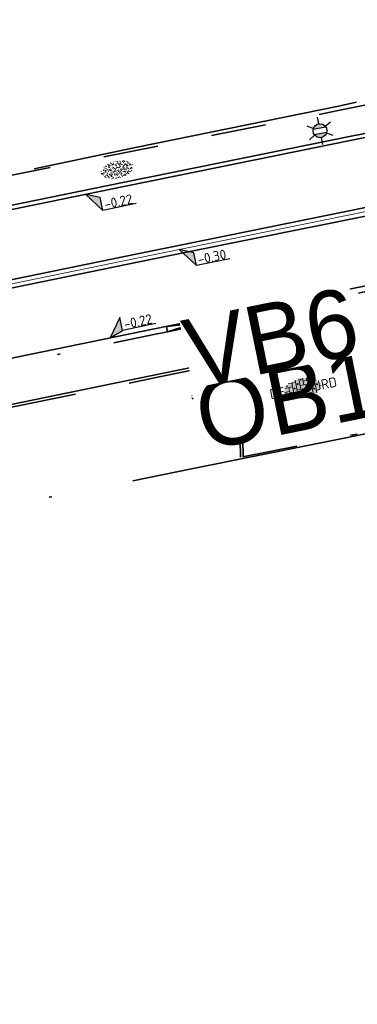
# Model space of a CAD drawing. Header units: metres. Extents: x 0 to 269924, y 0 to 933292.
# Tile 191 of 247: x 135093 to 135106, y 466651 to 466687. Entities that reach past the tile are written whole.
import ezdxf
from ezdxf import colors
from ezdxf.entities.mleader import LeaderData, LeaderLine
from ezdxf.enums import TextEntityAlignment as Align
from ezdxf.math import Vec2, Vec3

# ---------------------------------------------------------------- set-up
doc = ezdxf.new("R2018")
doc.units = ezdxf.units.M
for name, pattern in [('VH-GELEIDEBAND', [6, 2, -2, 0, -2]), ('VH-OPSLUITBAND_100X200', [16, 8, -2, 4, -2]), ('VH-OPSLUITBAND_150X250', [24, 16, -2, 4, -2]), ('XX-HIDDEN', [4, 2, -2]), ('XX-PROJECTGRENS', [18, 12, -3, 0, -3])]:
    doc.linetypes.add(name, pattern=pattern)
doc.layers.add('N-WE-GR-GRAS-S', color=7, linetype='Continuous', lineweight=18, true_color=0x00a500)
for name, color, linetype, lineweight in [('N-WE-IE-MEUBILAIR_WEGMEUBILAIR_LICHTMAST-S', 7, 'Continuous', 25), ('N-WE-KG-GRENS_PROJECT-G', 7, 'XX-PROJECTGRENS', 35), ('N-WE-VH-GOOT_STRAATBAKSTEEN-G', 170, 'Continuous', 35), ('N-WE-VH-KANTOPSLUITING-T18', 10, 'Continuous', 18), ('N-WE-VH-KANTOPSLUITING_GELEIDEBAND_50 200_250-G', 20, 'VH-GELEIDEBAND', 35), ('N-WE-VH-KANTOPSLUITING_OPSLUITBAND_100X200-G', 150, 'VH-OPSLUITBAND_100X200', 35), ('N-WE-VH-KANTOPSLUITING_OPSLUITBAND_150X250-G', 150, 'VH-OPSLUITBAND_150X250', 35), ('N-WE-VH-KANTOPSLUITING_VERLOOPBAND_GB_MV-T18', 10, 'Continuous', 18), ('N-WE-VH-KANTOPSLUITING_VOORKANTBAND-G', 50, 'Continuous', 35), ('N-WE-VH-MATERIAALGRENS-G', 7, 'XX-HIDDEN', 35), ('N-WE-VH-VERHARDING-T18', 10, 'Continuous', 18), ('N-WE-VH-VERHARDING_ASFALT-S', 7, 'Continuous', 18), ('N-WE-VH-VERHARDING_STRAATBAKSTEEN-S', 7, 'Continuous', 18), ('X-XX-AL-HOOGTELABEL-S', 7, 'Continuous', 25)]:
    doc.layers.add(name, color=color, linetype=linetype, lineweight=lineweight)
doc.layers.add('X-XX-AL-HULPLIJN-G', color=30, linetype='Continuous', lineweight=18, plot=False)
doc.styles.add('NLCS-ISO', font='NLCS-ISO.ttf')
doc.styles.add('NLCS-ISO-M200-T18', font='NLCS-ISO.ttf', dxfattribs={"height": 0.36})
doc.styles.get("Standard").update_dxf_attribs({"font": 'romand.shx'})

# ---------------------------------------------------------------- blocks, each defined once
blk = doc.blocks.new('*U114')
for p, q in [((2.49, -1.03), (0, 0)), ((0, 0), (2.56, -3.43)), ((2.56, -3.43), (2.49, -1.03)), ((8.76, -3.25), (2.56, -3.43))]:
    blk.add_line(p, q)
blk.add_solid([(2.49, -1.03), (0, 0), (2.56, -3.43)])
at = {"style": 'NLCS-ISO'}
blk.add_attdef('...', text='', height=1.8, rotation=1.7023, dxfattribs=at).set_placement((5.68, -3.76), align=Align.BOTTOM_CENTER)
blk = doc.blocks.new('*U115')
at = {"layer": 'X-XX-AL-HOOGTELABEL-S', "xscale": 0.2000000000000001, "yscale": 0.2000000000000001, "zscale": 0.2000000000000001, "rotation": 358.2976530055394}
blk.add_blockref('*U114', (0, 0), dxfattribs=at).add_auto_attribs({'...': '-0.30'})
blk = doc.blocks.new('*U116')
at = {"layer": 'N-WE-VH-VERHARDING_ASFALT-S', "color": 0, "linetype": 'ByBlock', "lineweight": -2, "transparency": 16777216, "rotation": 11.53676237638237}
blk.add_blockref('*U115', (135099.022, 466678.434), dxfattribs=at)
blk = doc.blocks.new('*U95')
for p, q in [((2.5, -1.02), (0, 0)), ((0, 0), (2.58, -3.42)), ((2.58, -3.42), (2.5, -1.02)), ((8.78, -3.2), (2.58, -3.42))]:
    blk.add_line(p, q)
blk.add_solid([(2.5, -1.02), (0, 0), (2.58, -3.42)])
at = {"style": 'NLCS-ISO'}
blk.add_attdef('...', text='', height=1.8, rotation=1.9991, dxfattribs=at).set_placement((5.7, -3.73), align=Align.BOTTOM_CENTER)
blk = doc.blocks.new('*U96')
for p, q in [((2.39, 3.35), (0, 0)), ((2.44, 0.95), (2.39, 3.35)), ((0, 0), (2.44, 0.95)), ((8.64, 1.08), (2.44, 0.95))]:
    blk.add_line(p, q)
blk.add_solid([(2.39, 3.35), (0, 0), (2.44, 0.95)])
at = {"style": 'NLCS-ISO'}
blk.add_attdef('...', text='', height=1.8, rotation=1.1798, dxfattribs=at).set_placement((5.55, 0.59), align=Align.BOTTOM_CENTER)
blk = doc.blocks.new('*U541')
at = {"lineweight": 30, "flags": 106}
blk.add_attdef('OB', text='', height=0.36, dxfattribs=at).set_placement((0, 0.1), align=Align.BOTTOM_CENTER)
blk = doc.blocks.new('N-SIE-WEG_LICHTMAST-SO')
h = blk.add_hatch(color=256)
h.paths.add_polyline_path([(1.16, 0.5, 0.658505), (-1.16, 0.5)])
h.paths.add_polyline_path([(-1.16, -0.5, 0.658505), (1.16, -0.5)])
at = {"flags": 128}
for points in [[(0, 1.27), (0, 2.53)], [(-2.19, 1.27), (-1.1, 0.63)], [(-1.16, 0.5), (1.16, 0.5)], [(1.1, 0.63), (2.19, 1.27)], [(-2.19, -1.27), (-1.1, -0.63)], [(-1.16, -0.5), (1.16, -0.5)], [(0, -1.27), (0, -2.53)], [(2.19, -1.27), (1.1, -0.63)]]:
    blk.add_lwpolyline(points, dxfattribs=at)
at = {"ltscale": 0.5}
blk.add_circle((0, 0), 1.27, dxfattribs=at)
at = {"style": 'NLCS-ISO'}
blk.add_attdef('TYPE', text='', height=1.8, dxfattribs=at).set_placement((0, 2.53), align=Align.BOTTOM_CENTER)
blk = doc.blocks.new('SVH-SBS_DIKFORMAAT_ELLEBOOG_KL-SO')
h = blk.add_hatch(color=254)
edge = h.paths.add_edge_path()
edge.add_ellipse((1.09, 0.12), major_axis=(3.39, 0), ratio=0.533267, start_angle=0, end_angle=360)
for p, q in [((0, 1.84), (0, -0.69)), ((0.69, 1.92), (0.69, 0)), ((1.38, 1.93), (1.38, 0.69)), ((2.07, 1.86), (2.07, 1.38)), ((-2.3, 0), (-1.38, 0)), ((-2.13, 0.69), (-0.69, 0.69)), ((-1.38, 0.69), (-1.38, -1.12)), ((-1.35, 1.38), (0, 1.38)), ((-0.69, 1.38), (-0.69, -1.38)), ((0, 0), (2.76, 0)), ((0.69, 0.69), (3.45, 0.69)), ((1.38, 1.38), (3.54, 1.38)), ((2.76, 0.69), (2.76, -1.45)), ((3.45, 1.38), (3.45, -1.18)), ((4.14, 0.92), (4.14, -0.67)), ((4.14, 0), (4.48, 0)), ((-2.07, 0), (-2.07, -0.54)), ((-0.8, -1.38), (1.38, -1.38)), ((-0.69, -0.69), (2.07, -0.69)), ((0.69, -1.38), (0.69, -1.67)), ((1.38, -0.69), (1.38, -1.68)), ((2.07, 0), (2.07, -1.61)), ((2.76, -1.38), (2.98, -1.38)), ((3.45, -0.69), (4.12, -0.69))]:
    blk.add_line(p, q)
for centre in [(1.03, 1.72), (-0.35, 0.34), (0.34, 1.03), (1.72, 0.34), (2.41, 1.03), (3.79, 0.34), (-1.04, -0.35), (0.34, -1.04), (1.03, -0.35), (2.41, -1.04), (3.11, -0.35)]:
    blk.add_circle(centre, 0.0881)
for centre, start, end in [((-1.73, 1.03), 158.9124, 101.1902), ((1.72, -1.73), 59.0911, 132.3433)]:
    blk.add_arc(centre, 0.0881, start, end)
at = {"style": 'NLCS-ISO'}
blk.add_attdef('FORMAAT', text='', height=1.8, dxfattribs=at).set_placement((-2.3, 0.12), align=Align.MIDDLE_RIGHT)
blk.add_attdef('KLEUR', text='', height=1.8, dxfattribs=at).set_placement((4.49, 0.12), align=Align.MIDDLE_LEFT)
at = {"style": 'NLCS-ISO', "flags": 1}
blk.add_attdef('FUNCTIE', text='', height=1.8, dxfattribs=at).set_placement((0.12, -3.58), align=Align.MIDDLE_CENTER)
blk = doc.blocks.new('SGR-GRAS_01-SO')
at = {"ltscale": 0.1}
for p, q in [((-1.96, -0.07), (-1.98, 0)), ((-1.93, 0.19), (-1.93, 0.24)), ((-1.89, 0.24), (-1.92, 0.25)), ((-1.67, 0.02), (-1.6, 0.04)), ((-1.6, 0.24), (-1.65, 0.29)), ((-1.53, 0.32), (-1.6, 0.35)), ((-1.45, 0.64), (-1.52, 0.66)), ((-1.52, 0.19), (-1.44, 0.19)), ((-1.47, 0.58), (-1.48, 0.65)), ((-1.43, 0.48), (-1.35, 0.5)), ((-1.36, 0.21), (-1.43, 0.23)), ((-1.42, 0.13), (-1.36, 0.17)), ((-1.38, 0.11), (-1.32, 0.16)), ((-1.37, 0.01), (-1.38, 0.08)), ((-1.33, 0.11), (-1.33, 0.19)), ((-1.3, 0.76), (-1.32, 0.77)), ((-1.28, 0.68), (-1.28, 0.76)), ((-1.17, 0.39), (-1.23, 0.43)), ((-1.17, 0.24), (-1.22, 0.29)), ((-1.15, 0.65), (-1.21, 0.7)), ((-1.11, 0.17), (-1.04, 0.19)), ((-1.03, 0.03), (-1.1, 0.07)), ((-0.94, 0.84), (-1, 0.88)), ((-0.97, 0.51), (-0.92, 0.57)), ((-0.89, 0.5), (-0.97, 0.52)), ((-0.94, 0.19), (-0.87, 0.19)), ((-0.92, 0.42), (-0.86, 0.46)), ((-0.89, 0.81), (-0.82, 0.81)), ((-0.87, 0.66), (-0.89, 0.73)), ((-0.8, 0.06), (-0.88, 0.08)), ((-0.87, 0.62), (-0.8, 0.64)), ((-0.8, 0.47), (-0.87, 0.51)), ((-0.75, 0.24), (-0.8, 0.29)), ((-0.77, 0.09), (-0.79, 0.16)), ((-0.73, 0.65), (-0.78, 0.7)), ((-0.74, 0.03), (-0.73, 0.11)), ((-0.67, 0.11), (-0.73, 0.14)), ((-0.69, 0.61), (-0.68, 0.68)), ((-0.58, 0.92), (-0.64, 0.96)), ((-0.56, 0.92), (-0.51, 0.97)), ((-0.56, 0.32), (-0.48, 0.34)), ((-0.44, 0.55), (-0.51, 0.59)), ((-0.43, 0.78), (-0.5, 0.8)), ((-0.42, 0.71), (-0.36, 0.74)), ((-0.34, 0.35), (-0.41, 0.37)), ((-0.32, 0.24), (-0.38, 0.29)), ((-0.31, 0.19), (-0.37, 0.22)), ((-0.37, 0.19), (-0.29, 0.19)), ((-0.31, 0.65), (-0.36, 0.7)), ((-0.32, 0.81), (-0.24, 0.81)), ((-0.32, 0.77), (-0.24, 0.79)), ((-0.28, 0.73), (-0.29, 0.81)), ((-0.21, 1), (-0.27, 1.03)), ((-0.24, 0.02), (-0.17, 0.04)), ((-0.18, 0.17), (-0.19, 0.24)), ((-0.08, 0.63), (-0.14, 0.67)), ((-0.14, -0.04), (-0.14, 0.03)), ((-0.09, 0.53), (-0.09, 0.6)), ((-0.08, 0.16), (-0.03, 0.21)), ((-0.07, 0.19), (0, 0.23)), ((0.06, 0.27), (-0.01, 0.3)), ((0, 0.47), (0.07, 0.49)), ((0.1, 0.24), (0.05, 0.29)), ((0.13, 0.64), (0.06, 0.66)), ((0.07, 0.99), (0.14, 1.03)), ((0.12, 0.65), (0.07, 0.7)), ((0.22, 0.2), (0.15, 0.22)), ((0.21, 0.19), (0.28, 0.19)), ((0.29, 0.71), (0.22, 0.75)), ((0.24, 0.92), (0.31, 0.94)), ((0.26, 0.81), (0.33, 0.81)), ((0.32, 0.81), (0.3, 0.89)), ((0.31, 0.17), (0.39, 0.19)), ((0.32, 0.57), (0.38, 0.62)), ((0.42, 0.34), (0.36, 0.38)), ((0.42, 0.25), (0.4, 0.32)), ((0.43, 0.48), (0.49, 0.51)), ((0.53, 0.24), (0.47, 0.29)), ((0.54, 0.65), (0.49, 0.7)), ((0.56, -0.02), (0.49, 0.02)), ((0.5, 0.45), (0.51, 0.53)), ((0.59, 0.93), (0.52, 0.94)), ((0.55, 0.62), (0.63, 0.64)), ((0.65, 0.79), (0.58, 0.83)), ((0.68, 0.49), (0.61, 0.51)), ((0.77, 0.05), (0.7, 0.07)), ((0.78, 0.42), (0.72, 0.46)), ((0.78, 0.19), (0.86, 0.19)), ((0.83, 0.81), (0.91, 0.81)), ((0.92, 0.06), (0.85, 0.09)), ((0.87, 0.31), (0.94, 0.33)), ((0.95, 0.24), (0.9, 0.29)), ((0.91, 0.89), (0.91, 0.92)), ((0.97, 0.65), (0.91, 0.7)), ((0.93, 0.76), (0.99, 0.8)), ((1.01, 0.87), (0.95, 0.91)), ((1.01, 0.33), (1, 0.4)), ((1.15, 0.78), (1.08, 0.8)), ((1.15, 0.5), (1.08, 0.54)), ((1.1, 0.38), (1.1, 0.45)), ((1.11, 0.77), (1.18, 0.79)), ((1.24, 0.34), (1.17, 0.36)), ((1.18, 0.01), (1.26, 0.03)), ((1.21, 0.21), (1.26, 0.26)), ((1.28, 0.14), (1.22, 0.17)), ((1.28, 0.25), (1.35, 0.29)), ((1.37, 0.24), (1.32, 0.29)), ((1.39, 0.65), (1.34, 0.7)), ((1.36, 0.19), (1.43, 0.19)), ((1.42, 0.46), (1.5, 0.48)), ((1.51, 0.58), (1.44, 0.62)), ((1.64, 0.21), (1.58, 0.25)), ((1.61, 0.41), (1.59, 0.48)), ((1.69, 0.3), (1.7, 0.37)), ((1.79, 0.19), (1.72, 0.21)), ((1.74, 0.16), (1.81, 0.18)), ((1.8, 0.24), (1.75, 0.29)), ((1.93, 0.19), (1.95, 0.19)), ((-1.92, -0.16), (-1.85, -0.12)), ((-1.82, -0.08), (-1.9, -0.06)), ((-1.76, -0.13), (-1.82, -0.09)), ((-1.78, -0.3), (-1.73, -0.25)), ((-1.62, -0.5), (-1.69, -0.46)), ((-1.63, -0.57), (-1.68, -0.52)), ((-1.61, -0.17), (-1.67, -0.11)), ((-1.57, -0.44), (-1.49, -0.44)), ((-1.54, -0.66), (-1.5, -0.64)), ((-1.4, -0.05), (-1.46, -0.01)), ((-1.38, -0.46), (-1.38, -0.39)), ((-1.35, -0.28), (-1.28, -0.26)), ((-1.27, -0.23), (-1.34, -0.21)), ((-1.26, -0.42), (-1.33, -0.38)), ((-1.27, -0.56), (-1.28, -0.48)), ((-1.21, -0.57), (-1.26, -0.52)), ((-1.18, -0.67), (-1.25, -0.65)), ((-1.19, -0.17), (-1.24, -0.11)), ((-1.13, -0.78), (-1.19, -0.75)), ((-1.06, -0.39), (-1, -0.35)), ((-1.04, -0.58), (-0.97, -0.57)), ((-0.99, -0.44), (-0.92, -0.44)), ((-0.9, -0.34), (-0.96, -0.3)), ((-0.9, -0.65), (-0.84, -0.6)), ((-0.84, -0.94), (-0.85, -0.93)), ((-0.78, -0.57), (-0.84, -0.52)), ((-0.76, -0.7), (-0.83, -0.67)), ((-0.76, -0.17), (-0.82, -0.11)), ((-0.8, -0.13), (-0.73, -0.11)), ((-0.71, -0.38), (-0.79, -0.36)), ((-0.79, -0.54), (-0.78, -0.46)), ((-0.72, -0.89), (-0.65, -0.87)), ((-0.71, -0.9), (-0.64, -0.86)), ((-0.62, -0.82), (-0.7, -0.8)), ((-0.67, -0.48), (-0.69, -0.4)), ((-0.53, -0.26), (-0.6, -0.22)), ((-0.58, -0.99), (-0.59, -0.97)), ((-0.57, -0.1), (-0.5, -0.06)), ((-0.49, -0.25), (-0.44, -0.19)), ((-0.48, -0.44), (-0.41, -0.42)), ((-0.4, -0.63), (-0.46, -0.59)), ((-0.38, -0.98), (-0.43, -0.93)), ((-0.42, -0.44), (-0.34, -0.44)), ((-0.36, -0.57), (-0.41, -0.52)), ((-0.34, -0.17), (-0.39, -0.11)), ((-0.26, -0.99), (-0.33, -0.95)), ((-0.25, -0.09), (-0.32, -0.07)), ((-0.17, -0.18), (-0.24, -0.14)), ((-0.16, -0.53), (-0.23, -0.51)), ((-0.21, -0.61), (-0.15, -0.58)), ((-0.19, -0.62), (-0.19, -0.54)), ((-0.17, -0.74), (-0.1, -0.72)), ((-0.07, -0.97), (-0.14, -0.95)), ((-0.04, -0.55), (-0.1, -0.51)), ((-0.08, -0.4), (-0.09, -0.32)), ((-0.01, -1.01), (0.04, -0.95)), ((0.05, -0.98), (0, -0.93)), ((0.07, -0.57), (0.01, -0.52)), ((0.02, -0.96), (0.01, -0.89)), ((0.08, -0.17), (0.03, -0.11)), ((0.1, -0.91), (0.03, -0.88)), ((0.07, -0.29), (0.14, -0.27)), ((0.19, -0.1), (0.13, -0.06)), ((0.16, -0.44), (0.23, -0.44)), ((0.17, -1.04), (0.22, -1.02)), ((0.31, -0.24), (0.24, -0.22)), ((0.33, -0.47), (0.26, -0.43)), ((0.29, -0.33), (0.35, -0.29)), ((0.4, -0.68), (0.32, -0.66)), ((0.39, -0.6), (0.45, -0.55)), ((0.39, -0.59), (0.46, -0.57)), ((0.4, -0.69), (0.41, -0.62)), ((0.46, -0.83), (0.4, -0.8)), ((0.47, -0.98), (0.42, -0.93)), ((0.49, -0.57), (0.44, -0.52)), ((0.45, -0.12), (0.46, -0.05)), ((0.51, -0.17), (0.45, -0.11)), ((0.52, -0.32), (0.5, -0.24)), ((0.62, -0.88), (0.6, -0.81)), ((0.63, -0.14), (0.7, -0.12)), ((0.69, -0.39), (0.62, -0.35)), ((0.64, -0.84), (0.71, -0.81)), ((0.7, -0.89), (0.77, -0.88)), ((0.73, -0.44), (0.81, -0.44)), ((0.82, -0.76), (0.76, -0.72)), ((0.78, -0.04), (0.85, 0)), ((0.86, -0.39), (0.79, -0.37)), ((0.8, -0.19), (0.85, -0.14)), ((0.86, -0.94), (0.84, -0.93)), ((0.91, -0.57), (0.86, -0.52)), ((0.93, -0.17), (0.88, -0.11)), ((0.95, -0.83), (0.88, -0.81)), ((0.94, -0.44), (1.01, -0.42)), ((1.05, -0.31), (0.99, -0.27)), ((1, -0.77), (1, -0.7)), ((1.05, -0.2), (1.05, -0.12)), ((1.11, -0.24), (1.1, -0.16)), ((1.19, -0.68), (1.12, -0.64)), ((1.14, -0.56), (1.21, -0.52)), ((1.21, -0.8), (1.2, -0.73)), ((1.33, -0.1), (1.26, -0.08)), ((1.26, -0.75), (1.33, -0.73)), ((1.34, -0.57), (1.29, -0.52)), ((1.36, -0.17), (1.3, -0.11)), ((1.31, -0.44), (1.38, -0.44)), ((1.42, -0.23), (1.35, -0.19)), ((1.42, -0.54), (1.35, -0.52)), ((1.55, -0.6), (1.49, -0.56)), ((1.5, -0.29), (1.57, -0.27)), ((1.64, -0.27), (1.65, -0.2)), ((1.64, -0.27), (1.7, -0.23)), ((1.68, -0.55), (1.74, -0.5)), ((1.71, -0.16), (1.69, -0.09)), ((1.78, -0.15), (1.71, -0.11)), ((1.71, -0.52), (1.71, -0.52)), ((1.78, -0.17), (1.73, -0.11)), ((1.88, -0.25), (1.81, -0.23))]:
    blk.add_line(p, q, dxfattribs=at)
at = {"ltscale": 0.1, "style": 'NLCS-ISO'}
blk.add_attdef('TYPE', text='', height=0.5, dxfattribs=at).set_placement((3.47, -0.02), align=Align.MIDDLE_CENTER)
blk = doc.blocks.new('*U663')
at = {"lineweight": 30, "flags": 106}
blk.add_attdef('OB', text='', height=0.36, dxfattribs=at).set_placement((0, 0.1), align=Align.BOTTOM_CENTER)

msp = doc.modelspace()

# ---------------------------------------------------------------- linework, layer by layer
at = {"layer": 'N-WE-KG-GRENS_PROJECT-G', "flags": 128}
msp.add_lwpolyline([(133942.152, 466524.013), (133955.533, 466522.507), (133956.145, 466521.626), (133962.811, 466521.355), (133963.543, 466522.67), (133965.054, 466522.563), (133965.551, 466521.193), (133981.5, 466520.334), (133981.565, 466520.896), (133982.028, 466520.86), (133994.134, 466520.33), (133994.151, 466519.671), (134009.067, 466519.478), (134013.911, 466519.512), (134027.732, 466519.636), (134028.693, 466519.554), (134034.796, 466519.611), (134050.86, 466519.659), (134068.501, 466520.152), (134071.254, 466520.237), (134077.26, 466520.692), (134094.041, 466522.635), (134101.385, 466523.282), (134101.428, 466523.91), (134128.995, 466527.092), (134141.938, 466528.627), (134148.421, 466529.392), (134148.476, 466529.087), (134157.108, 466530.24), (134157.762, 466530.339), (134157.953, 466529.076), (134163.706, 466529.946), (134172.69, 466531.055), (134201.838, 466535.069), (134202.197, 466534.878), (134203.304, 466535.042), (134208.161, 466535.722), (134214.682, 466536.673), (134215.15, 466536.846), (134235.766, 466539.754), (134239.587, 466540.449), (134251.117, 466542.218), (134251.536, 466542.09), (134264.479, 466543.833), (134264.487, 466544.317), (134273.56, 466545.641), (134273.608, 466545.287), (134285.679, 466546.863), (134299.118, 466548.971), (134309.192, 466550.345), (134329.805, 466553.659), (134341.526, 466555.206), (134346.97, 466556.112), (134351.977, 466556.025), (134358.949, 466556.887), (134359.186, 466557.313), (134365.426, 466557.917), (134389.225, 466560.758), (134395.395, 466561.519), (134400.633, 466562.019), (134418.638, 466563.907), (134426.404, 466566.343), (134432.472, 466567.14), (134437.532, 466567.422), (134444.848, 466568.25), (134448.277, 466568.388), (134484.594, 466572.762), (134486.539, 466572.966), (134490.599, 466573.546), (134498.499, 466574.536), (134514.318, 466576.701), (134542.397, 466581.367), (134546.702, 466582.122), (134551.593, 466582.441), (134551.871, 466583.179), (134557.906, 466584.406), (134558.276, 466584.115), (134567.36, 466586.004), (134582.717, 466588.715), (134583.108, 466588.972), (134590.444, 466590.398), (134630.038, 466598.271), (134633.264, 466598.923), (134632.087, 466604.993), (134646.051, 466607.537), (134647.414, 466607.429), (134666.972, 466611.405), (134675.342, 466617.463), (134674.819, 466607.593), (134696.995, 466610.537), (134702.172, 466611.327), (134706.525, 466612.071), (134709.085, 466612.323), (134712.087, 466612.776), (134715, 466613.203), (134716.349, 466613.229), (134723.364, 466613.968), (134738.981, 466616.639), (134746.062, 466617.28), (134746.09, 466616.641), (134760.121, 466618.861), (134759.993, 466619.829), (134768.446, 466621.137), (134784.615, 466623.738), (134787.541, 466625.072), (134796.772, 466626.479), (134796.899, 466625.715), (134813.878, 466628.545), (134820.226, 466629.584), (134847.68, 466634.234), (134881.79, 466639.204), (134881.926, 466639.532), (134884.43, 466640.009), (134893.797, 466641.711), (134903.085, 466643.328), (134904.138, 466643.527), (134920.265, 466646.374), (134921.332, 466646.578), (134937.367, 466649.518), (134938.501, 466649.708), (134961.555, 466654.096), (134967.764, 466655.262), (134974.722, 466656.563), (134984.23, 466658.491), (134992.023, 466659.998), (134995.809, 466660.766), (135000.442, 466661.693), (135009.695, 466663.648), (135010.659, 466663.869), (135018.832, 466665.618), (135021.92, 466666.314), (135034.093, 466668.943), (135034.161, 466668.769), (135043.8, 466670.832), (135059.084, 466674.02), (135068.771, 466676.078), (135083.089, 466679.034), (135091.902, 466680.993), (135097.488, 466682.166), (135104.831, 466683.651), (135116.534, 466686.231), (135119.892, 466686.792), (135126.3, 466688.013), (135127.347, 466688.196), (135130.448, 466688.891), (135135.602, 466689.887), (135140.19, 466691.518), (135166.592, 466696.94), (135182.368, 466700.724), (135201.902, 466704.748), (135203.941, 466705.082), (135209.867, 466705.957), (135217.801, 466707.782), (135228.821, 466709.933), (135242.391, 466712.598), (135277.698, 466719.723), (135279.457, 466720.111), (135279.55, 466721.578), (135288.178, 466723.073), (135350.963, 466735.305), (135501.986, 466763.685), (135501.162, 466761.839), (135525.132, 466766.833), (135533.639, 466768.672), (135569.042, 466775.188), (135582.767, 466777.378), (135584.022, 466777.634), (135585.675, 466776.264, 0.01918), (135652.451, 466792.01), (135652.891, 466793.457), (135660.981, 466795.919), (135661.574, 466796.074), (135664.481, 466796.836), (135665.946, 466796.651), (135673.558, 466799.328), (135680.977, 466801.739), (135687.276, 466804.201), (135692.547, 466806.295), (135705.432, 466809.743), (135712.094, 466810.706), (135728.145, 466817.035), (135760.285, 466825.832), (135773.458, 466829.179), (135789.116, 466834.08), (135813.029, 466842.892), (135823.352, 466846.718), (135839.426, 466852.91), (135860.96, 466860.89), (135867.928, 466863.26), (135895.199, 466872.784), (135899.312, 466861.8), (135873.359, 466852.082), (135873.188, 466848.843), (135867.814, 466846.669), (135856.104, 466842.036), (135847.253, 466838.505), (135830.033, 466832.514), (135818.854, 466828.652), (135812.865, 466826.949), (135808.959, 466825.804), (135805.053, 466824.658), (135770.731, 466814.307), (135766.971, 466812.016), (135761.879, 466808.079), (135757.591, 466807.133), (135743.839, 466803.566), (135724.075, 466798.35), (135721.275, 466798.229), (135720.422, 466801.401), (135715.133, 466799.834), (135698.553, 466794.754), (135698.279, 466793.693), (135686.038, 466790.352), (135686.038, 466789.248), (135686.038, 466787.562), (135681.985, 466786.092), (135677.719, 466785.319), (135623.458, 466770.711), (135607.41, 466767.662), (135584.355, 466763.142), (135577.091, 466761.475), (135570.47, 466760.803), (135524.714, 466753.103), (135522.642, 466752.878), (135515.666, 466751.661), (135498.388, 466748.218), (135460.498, 466741.759), (135438.515, 466737.953), (135402.134, 466731.048), (135401.842, 466732.671), (135396.111, 466731.637), (135390.927, 466730.659), (135374.008, 466727.423), (135342.463, 466720.896), (135337.831, 466720.249), (135332.781, 466719.412), (135316.41, 466716.549), (135312.764, 466716.512), (135301.04, 466714.003), (135296.667, 466713.077), (135288.078, 466711.338), (135288.031, 466710.414), (135288.066, 466708.643), (135283.612, 466707.738), (135244.114, 466700.084), (135242.59, 466702.114), (135218.779, 466697.088), (135216.4, 466696.736), (135207.126, 466694.996), (135197.842, 466693.22), (135196.987, 466690.777), (135188.214, 466689.009), (135186.218, 466690.919), (135157.953, 466685.339), (135157.545, 466682.623), (135152.388, 466681.564), (135151.517, 466683.806), (135135.729, 466680.62), (135134.464, 466677.149), (135128.184, 466675.854), (135125.788, 466678.571), (135109.606, 466675.114), (135107.871, 466673.543), (135107.871, 466672.134), (135099.469, 466670.442), (135080.265, 466666.625), (135079.406, 466666.151), (135069.61, 466664.202), (135057.638, 466661.759), (135035.803, 466657.155), (135033.723, 466658.689), (135013.618, 466654.679), (135014.198, 466652.086), (135012.612, 466651.731), (135012.176, 466654.16), (134999.525, 466651.581), (134981.058, 466648.065), (134978.74, 466647.609), (134978.586, 466647.723), (134973.29, 466646.777), (134967.912, 466645.754), (134966.071, 466645.409), (134952.75, 466642.776), (134952.592, 466643.577), (134951.246, 466643.315), (134944.955, 466642.097), (134940.872, 466641.345), (134939.907, 466640.789), (134925.329, 466637.906), (134925.171, 466637.877), (134925.333, 466636.966), (134925.553, 466635.733), (134922.159, 466635.157), (134921.983, 466636.201), (134920.712, 466635.973), (134906.644, 466633.431), (134906.509, 466633.768), (134899.927, 466632.517), (134896.041, 466630.574), (134862.297, 466626.202), (134861.423, 466623.924), (134854.723, 466622.819), (134853.222, 466624.597), (134834.721, 466621.381), (134818.755, 466618.638), (134803.128, 466616.182), (134801.097, 466614.744), (134787.48, 466613.242), (134768.983, 466610.888), (134755.14, 466609.258), (134754.957, 466609.237), (134754.786, 466610.217), (134731.872, 466606.359), (134713.4, 466603.055), (134699.607, 466600.717), (134685.428, 466598.156), (134675.878, 466596.194), (134672.276, 466595.656), (134668.91, 466595.016), (134645.926, 466591.058), (134638.577, 466590.001), (134611.474, 466584.899), (134601.717, 466583.131), (134600.6, 466582.901), (134592.762, 466581.44), (134575.118, 466578.109), (134569.726, 466577.127), (134558.057, 466574.923), (134547.369, 466573.132), (134538.23, 466571.522), (134531.355, 466570.551), (134524.272, 466569.346), (134519.026, 466568.326), (134515.39, 466567.719), (134505.384, 466563.341), (134500.986, 466562.643), (134495.881, 466561.909), (134495.823, 466562.312), (134492.204, 466563.642), (134484.398, 466562.518), (134478.905, 466561.786), (134469.843, 466560.533), (134464.536, 466559.742), (134456.919, 466558.745), (134448.033, 466557.687), (134433.208, 466556.61), (134412.104, 466554.577), (134407.553, 466554.101), (134387.467, 466551.741), (134381.785, 466550.955), (134364.962, 466548.659), (134360.191, 466548.481), (134354.944, 466547.628), (134324.113, 466542.837), (134319.685, 466541.923), (134312.466, 466540.844), (134307.061, 466539.9), (134305.527, 466540.739), (134283.993, 466537.831), (134278.004, 466536.268), (134260.392, 466533.941), (134253.899, 466532.65), (134244.867, 466531.618), (134227.961, 466528.835), (134196.876, 466524.748), (134191.294, 466524.652), (134189.441, 466519.487), (134180.543, 466523.251), (134138.079, 466517.961), (134135.279, 466517.668), (134120.646, 466515.791), (134115.858, 466514.998), (134094.415, 466512.788), (134094.483, 466512.133), (134077.905, 466510.692), (134056.132, 466509.19), (134043.898, 466509.02), (134033.049, 466509.242), (134023.923, 466509.529), (134011.048, 466510.262), (134011.12, 466510.989), (133978.031, 466511.971), (133977.492, 466511.386), (133976.525, 466511.415), (133970.93, 466511.61), (133940.859, 466512.853), (133936.339, 466513.04), (133926.354, 466513.566), (133918.767, 466513.929), (133914.845, 466514.016), (133909.555, 466514.279), (133907.78, 466514.373), (133898.183, 466514.701), (133889.291, 466514.99), (133877.411, 466515.387), (133865.169, 466516.189), (133858.598, 466516.511), (133853.557, 466516.784), (133840.824, 466517.534), (133833.647, 466517.757), (133833.706, 466517.421), (133832.853, 466517.458), (133826.979, 466517.575), (133808.076, 466518.296), (133803.308, 466518.179), (133802.56, 466518.555), (133780.072, 466520.153), (133779.6, 466519.291), (133774.066, 466519.538), (133773.735, 466520.559), (133740.527, 466522.642), (133713.376, 466524.159), (133705.703, 466524.636), (133705.709, 466526.266), (133685.059, 466527.583), (133660.563, 466529.253), (133639.129, 466529.346), (133622.453, 466530.286), (133616.388, 466530.543), (133614.494, 466530.624), (133604.393, 466531.597), (133597.464, 466531.465), (133574.3, 466531.955), (133566.695, 466531.543), (133561.32, 466531.616), (133554.142, 466531.627), (133545.309, 466531.719), (133535.509, 466531.795), (133530.483, 466531.897), (133499.098, 466532.845), (133498.91, 466530.624), (133497.604, 466522.359), (133448.566, 466524.379), (133448.421, 466522.59), (133414.567, 466524.034), (133414.497, 466533.241), (133401.904, 466533.723), (133353.812, 466535.745), (133352.26, 466536.139), (133333.107, 466536.524), (133333.343, 466545.829), (133369.152, 466544.714), (133381.325, 466544.396), (133400.699, 466543.637), (133404.005, 466543.551), (133435.456, 466542.61), (133435.456, 466542.277), (133451.526, 466541.628), (133467.883, 466541.235), (133477.659, 466542.034), (133509.103, 466541.442), (133515.138, 466541.284), (133519.939, 466540.992), (133525.525, 466540.798), (133532.518, 466540.097), (133548.147, 466539.778), (133548.297, 466540.601), (133555.22, 466540.722), (133564.265, 466540.558), (133565.06, 466540.188), (133570.074, 466540.025), (133574.07, 466539.875), (133576.623, 466539.795), (133577.163, 466540.007), (133601.21, 466539.677), (133602.809, 466541.635), (133610.483, 466541.448), (133611.878, 466539.353), (133618.8, 466539.154), (133622.331, 466538.943), (133622.362, 466539.485), (133627.247, 466539.274), (133627.305, 466538.709), (133642.487, 466537.733), (133654.92, 466537.235), (133674.71, 466536.649), (133674.766, 466536.962), (133682.638, 466536.639), (133685.084, 466535.631), (133701.924, 466534.36), (133703.6, 466534.856), (133708.504, 466534.396), (133731.895, 466532.391), (133737.992, 466531.942), (133749.854, 466530.901), (133752.15, 466530.77), (133756.921, 466530.655), (133767.535, 466530.109), (133779.853, 466530.016), (133787.77, 466529.934), (133810.905, 466528.967), (133832.384, 466528.238), (133837.192, 466527.837), (133897.841, 466525.036)], format="xyb", close=True, dxfattribs=at)
at = {"layer": 'N-WE-VH-GOOT_STRAATBAKSTEEN-G', "flags": 128}
for points in [[(134850.728, 466629.884), (134879.517, 466635.041), (134906.55, 466639.912), (134925.457, 466643.328), (134930.132, 466644.172), (134943.194, 466646.57), (134946.879, 466647.253), (134947.138, 466647.303), (134962.795, 466650.378), (134966.331, 466651.069), (134981.683, 466653.952), (134997.799, 466657.215), (135022.313, 466662.515), (135031.869, 466664.539), (135032.887, 466664.754), (135034.431, 466665.079), (135043.698, 466667.143), (135044.006, 466667.211), (135046.095, 466667.675), (135047.538, 466667.996), (135075.01, 466673.665), (135097.501, 466678.277), (135099.352, 466678.655), (135105.806, 466679.959)], [(134850.778, 466629.588), (134879.57, 466634.746), (134906.603, 466639.617), (134925.511, 466643.032), (134930.186, 466643.877), (134943.248, 466646.275), (134946.935, 466646.958), (134947.195, 466647.008), (134962.853, 466650.083), (134966.388, 466650.774), (134981.74, 466653.658), (134997.861, 466656.921), (135022.376, 466662.222), (135031.931, 466664.245), (135032.949, 466664.46), (135034.495, 466664.786), (135043.764, 466666.85), (135044.072, 466666.918), (135046.16, 466667.382), (135047.601, 466667.703), (135075.07, 466673.371), (135097.562, 466677.983), (135099.411, 466678.361), (135105.865, 466679.665)]]:
    msp.add_lwpolyline(points, dxfattribs=at)
at = {"layer": 'N-WE-VH-KANTOPSLUITING_GELEIDEBAND_50 200_250-G'}
msp.add_line((135098.595, 466675.439, -0.251), (135099.575, 466675.638, -0.251), dxfattribs=at)
at = {"layer": 'N-WE-VH-KANTOPSLUITING_GELEIDEBAND_50 200_250-G', "flags": 128}
for points in [[(135099.575, 466675.638), (135099.949, 466675.715), (135100.319, 466675.789), (135105.71, 466676.879), (135106.79, 466677.097)], [(135098.595, 466675.438), (135098.099, 466675.337), (135075.614, 466670.726), (135069.363, 466669.436)]]:
    msp.add_lwpolyline(points, dxfattribs=at)
at = {"layer": 'N-WE-VH-KANTOPSLUITING_OPSLUITBAND_100X200-G', "flags": 128}
msp.add_lwpolyline([(134860.884, 466623.984), (134860.362, 466627.057), (134869.017, 466628.525), (134907.36, 466635.435), (134926.266, 466638.85), (134927.23, 466639.024), (134930.947, 466639.696), (134944.019, 466642.095), (134944.804, 466642.241), (134945.855, 466642.436), (134947.604, 466642.76), (134947.723, 466642.782), (134948.005, 466642.836), (134952.611, 466643.741), (134952.775, 466642.907), (134963.832, 466645.078), (134967.348, 466645.766), (134982.717, 466648.652), (134998.906, 466651.929), (135024.043, 466657.364), (135024.116, 466657.019), (135033.372, 466658.98), (135035.98, 466657.279), (135045.43, 466659.383), (135045.727, 466659.45), (135047.823, 466659.915), (135049.205, 466660.223), (135080.04, 466666.585), (135079.358, 466669.912), (135098.409, 466673.818), (135100.258, 466674.196), (135100.82, 466674.309), (135101.185, 466673.961), (135101.254, 466670.871)], dxfattribs=at)
at = {"layer": 'N-WE-VH-KANTOPSLUITING_OPSLUITBAND_150X250-G', "flags": 128}
msp.add_lwpolyline([(135316.997, 466724.843), (135315.08, 466724.475), (135313.629, 466724.211), (135313.376, 466724.165), (135313.134, 466724.121), (135310.974, 466723.729), (135307.111, 466722.987), (135298.589, 466721.321), (135290.557, 466719.76), (135289.46, 466719.549), (135283.802, 466718.426), (135269.364, 466715.553), (135268.786, 466715.438), (135266.433, 466717.007), (135228.557, 466709.443), (135226.977, 466707.087), (135219.382, 466705.571), (135204.833, 466702.633), (135202.475, 466704.199), (135191.572, 466701.99), (135190.009, 466699.632), (135179.23, 466697.448), (135166.748, 466694.922), (135146.469, 466690.824), (135143.722, 466690.274), (135124.399, 466686.41), (135108.354, 466683.177), (135105.281, 466682.557), (135098.824, 466681.252), (135096.969, 466680.873), (135074.476, 466676.26), (135046.983, 466670.587), (135045.521, 466670.262), (135043.43, 466669.798), (135043.122, 466669.729), (135033.87, 466667.669), (135032.34, 466667.347), (135031.32, 466667.131), (135021.759, 466665.106), (134997.256, 466659.809), (134981.175, 466656.553), (134965.833, 466653.672), (134962.285, 466652.978), (134946.633, 466649.904), (134946.388, 466649.857), (134942.713, 466649.176), (134929.657, 466646.779), (134906.08, 466642.52), (134879.042, 466637.648), (134851.29, 466632.53)], dxfattribs=at)
at = {"layer": 'N-WE-VH-KANTOPSLUITING_VOORKANTBAND-G'}
for p, q in [((135098.556, 466675.635, -0.251), (135099.555, 466675.736, -0.251)), ((135099.555, 466675.736, -0.251), (135098.595, 466675.439, -0.251)), ((135099.575, 466675.638, -0.251), (135099.536, 466675.834, -0.251)), ((135098.595, 466675.439, -0.251), (135098.556, 466675.635, -0.251))]:
    msp.add_line(p, q, dxfattribs=at)
at = {"layer": 'N-WE-VH-KANTOPSLUITING_VOORKANTBAND-G', "flags": 128}
msp.add_lwpolyline([(135108.384, 466683.03), (135105.311, 466682.41), (135098.854, 466681.105), (135096.999, 466680.726), (135074.506, 466676.113), (135047.014, 466670.441), (135045.553, 466670.116), (135043.462, 466669.651), (135043.155, 466669.583), (135033.902, 466667.522), (135031.351, 466666.985), (135021.79, 466664.96), (134997.287, 466659.662), (134981.204, 466656.406), (134965.861, 466653.524), (134962.314, 466652.831), (134946.661, 466649.757), (134946.416, 466649.71), (134942.74, 466649.028), (134929.684, 466646.632), (134906.106, 466642.372), (134879.069, 466637.5), (134850.335, 466632.201), (134821.787, 466627.356)], dxfattribs=at)
at = {"layer": 'N-WE-VH-KANTOPSLUITING_VOORKANTBAND-G'}
for points in [[(134868.715, 466630.249), (134907.048, 466637.157), (134930.634, 466641.417), (134943.702, 466643.816), (134947.398, 466644.502), (134947.672, 466644.554), (134963.331, 466647.629), (134966.858, 466648.319), (134982.219, 466651.204), (134998.373, 466654.474), (135022.899, 466659.777), (135032.444, 466661.799), (135035.024, 466662.343), (135044.309, 466664.41), (135044.611, 466664.477), (135046.705, 466664.942), (135048.126, 466665.258), (135075.574, 466670.922), (135098.059, 466675.533), (135099.909, 466675.911), (135106.359, 466677.215)], [(135024.193, 466657.138), (135033.391, 466659.086), (135036, 466657.386), (135045.408, 466659.481), (135045.706, 466659.547), (135047.802, 466660.013), (135049.184, 466660.321), (135079.922, 466666.663), (135079.24, 466669.989), (135098.389, 466673.916), (135100.238, 466674.294), (135100.852, 466674.418), (135101.284, 466674.005), (135101.354, 466670.891)]]:
    msp.add_lwpolyline(points, dxfattribs=at)
at = {"layer": 'N-WE-VH-MATERIAALGRENS-G', "flags": 128}
msp.add_lwpolyline([(135021.903, 466666.163), (135034.13, 466668.711), (135043.81, 466670.783), (135059.094, 466673.971), (135068.782, 466676.029), (135083.1, 466678.986), (135091.913, 466680.944), (135104.757, 466683.48), (135115.475, 466685.668)], dxfattribs=at)
at = {"layer": 'N-WE-VH-MATERIAALGRENS-G'}
for points in [[(135099.865, 466674.218), (135099.575, 466675.638)], [(135101.341, 466670.888), (135105.502, 466671.714)]]:
    msp.add_lwpolyline(points, dxfattribs=at)
at = {"layer": 'X-XX-AL-HULPLIJN-G'}
for points in [[(134850.762, 466629.738), (134879.544, 466634.893), (134906.576, 466639.764), (134925.484, 466643.18), (134930.159, 466644.025), (134943.221, 466646.422), (134946.907, 466647.106), (134947.167, 466647.156), (134962.824, 466650.231), (134966.36, 466650.922), (134981.712, 466653.805), (134997.83, 466657.068), (135022.345, 466662.368), (135031.9, 466664.392), (135032.918, 466664.607), (135034.463, 466664.933), (135043.731, 466666.996), (135044.039, 466667.065), (135046.128, 466667.529), (135047.57, 466667.85), (135075.04, 466673.518), (135097.532, 466678.13), (135099.382, 466678.508), (135105.836, 466679.812)], [(135105.836, 466679.812), (135099.382, 466678.508), (135097.532, 466678.13), (135075.04, 466673.518), (135047.57, 466667.85), (135046.128, 466667.529), (135044.039, 466667.065), (135043.731, 466666.996), (135034.463, 466664.933), (135032.918, 466664.607), (135031.9, 466664.392), (135022.345, 466662.368)], [(135105.836, 466679.812), (135099.382, 466678.508), (135097.532, 466678.13), (135075.04, 466673.518), (135047.57, 466667.85), (135046.128, 466667.529), (135044.039, 466667.065), (135043.731, 466666.996), (135034.463, 466664.933), (135032.918, 466664.607), (135031.9, 466664.392), (135022.345, 466662.368)], [(135105.836, 466679.812), (135099.382, 466678.508), (135097.532, 466678.13), (135075.04, 466673.518), (135047.57, 466667.85), (135046.128, 466667.529), (135044.039, 466667.065), (135043.731, 466666.996), (135034.463, 466664.933), (135032.918, 466664.607), (135031.9, 466664.392), (135022.345, 466662.368)]]:
    msp.add_lwpolyline(points, dxfattribs=at)

# ---------------------------------------------------------------- block references
at = {"layer": 'N-WE-GR-GRAS-S'}
for p, xscale, yscale, zscale, rotation in [((135096.755, 466681.343), 0.3, 0.3, 0.3, 12.84), ((135100.065, 466673.135), 0.2999999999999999, 0.2999999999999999, 0.2999999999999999, 10)]:
    msp.add_blockref('SGR-GRAS_01-SO', p, dxfattribs=dict(at, xscale=xscale, yscale=yscale, zscale=zscale, rotation=rotation))
at = {"layer": 'N-WE-IE-MEUBILAIR_WEGMEUBILAIR_LICHTMAST-S', "xscale": 0.2000000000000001, "yscale": 0.2000000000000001, "zscale": 0.2000000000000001, "rotation": 10.21487124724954}
msp.add_blockref('N-SIE-WEG_LICHTMAST-SO', (135104.15, 466682.76), dxfattribs=at)
at = {"layer": 'N-WE-VH-KANTOPSLUITING-T18'}
ref = msp.add_blockref('*U541', (135099.445, 466673.458), dxfattribs=dict(at, rotation=11.53679358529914))
lines = msp.add_mtext('OB10', dxfattribs={"layer": '0', "insert": (135099.425, 466673.556), "char_height": 2.5, "attachment_point": 1, "rotation": 11.5368, "bg_fill": 3, "box_fill_scale": 1, "bg_fill_color": 256, "bg_fill_transparency": 0})
ref.add_attrib('OB', '', (135099.425, 466673.556), dxfattribs={"flags": 36}).embed_mtext(lines)
at = {"layer": 'N-WE-VH-KANTOPSLUITING_VERLOOPBAND_GB_MV-T18'}
ref = msp.add_blockref('*U663', (135099.047, 466675.735, -0.251), dxfattribs=dict(at, rotation=11.53679545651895))
lines = msp.add_mtext('VB6', dxfattribs={"layer": '0', "insert": (135099.027, 466675.833, -0.251), "char_height": 2.5, "attachment_point": 1, "rotation": 11.5368, "bg_fill": 3, "box_fill_scale": 1, "bg_fill_color": 256, "bg_fill_transparency": 0})
ref.add_attrib('OB', '', (135099.027, 466675.833, -0.251), dxfattribs={"flags": 58}).embed_mtext(lines)
at = {"layer": 'N-WE-VH-VERHARDING_ASFALT-S'}
msp.add_blockref('*U116', (0, 0), dxfattribs=at)
at = {"layer": 'N-WE-VH-VERHARDING_STRAATBAKSTEEN-S', "xscale": 0.2, "yscale": 0.2, "zscale": 0.2, "rotation": 10.83926338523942}
msp.add_blockref('SVH-SBS_DIKFORMAAT_ELLEBOOG_KL-SO', (135103.313, 466673.319, -0.301), dxfattribs=at).add_auto_attribs({'FORMAAT': 'DF', 'KLEUR': 'RD'})
at = {"layer": 'X-XX-AL-HOOGTELABEL-S'}
for name, p, xscale, yscale, zscale, rotation in [('*U95', (135095.613, 466680.442), 0.2, 0.2, 0.2, 9.592528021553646), ('*U96', (135096.503, 466675.214), 0.2000000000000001, 0.2000000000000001, 0.2000000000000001, 10.40900069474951)]:
    msp.add_blockref(name, p, dxfattribs=dict(at, xscale=xscale, yscale=yscale, zscale=zscale, rotation=rotation)).add_auto_attribs({'...': '-0.22'})

# ---------------------------------------------------------------- leaders
at = {"layer": 'N-WE-VH-VERHARDING-T18'}
ml = msp.add_multileader_mtext('Standard', dxfattribs=at)
ml.set_content('', color=256, style='NLCS-ISO-M200-T18')
ml.set_leader_properties(color=256, linetype='ByLayer', lineweight=-1)
ml.build(insert=Vec2(0, 0))
ml.multileader.update_dxf_attribs({"has_dogleg": 0, "text_left_attachment_type": 5, "text_right_attachment_type": 5, "dogleg_length": 0.36, "arrow_head_size": 0.36})
ctx = ml.context
ctx.base_point, ctx.char_height, ctx.arrow_head_size, ctx.landing_gap_size, ctx.plane_origin = Vec3(135697.392, 466805.766), 0.36, 0.36, 0.18, Vec3(135695.697, 466805.189)
ctx.left_attachment, ctx.right_attachment = 5, 5
notes = []
notes.append((ctx, [(0, (0, 0, 0), (0, 0), (1, 0), 1, [])]))
ctx.mtext.insert, ctx.mtext.rotation, ctx.mtext.flow_direction = Vec3(135697.572, 466806.126), -0.147529, 5
for ctx, leaders in notes:
    for number, flags, end, landing, length, lines in leaders:
        leader = LeaderData()
        leader.index, (leader.has_last_leader_line, leader.has_dogleg_vector, leader.attachment_direction) = number, flags
        leader.last_leader_point, leader.dogleg_vector, leader.dogleg_length = Vec3(end), Vec3(landing), length
        for number, points, colour, breaks in lines:
            line = LeaderLine()
            line.index, line.vertices, line.color, line.breaks = number, Vec3.list(points), colors.encode_raw_color(colour), breaks
            leader.lines.append(line)
        ctx.leaders.append(leader)

doc.saveas('drawing.dxf')
